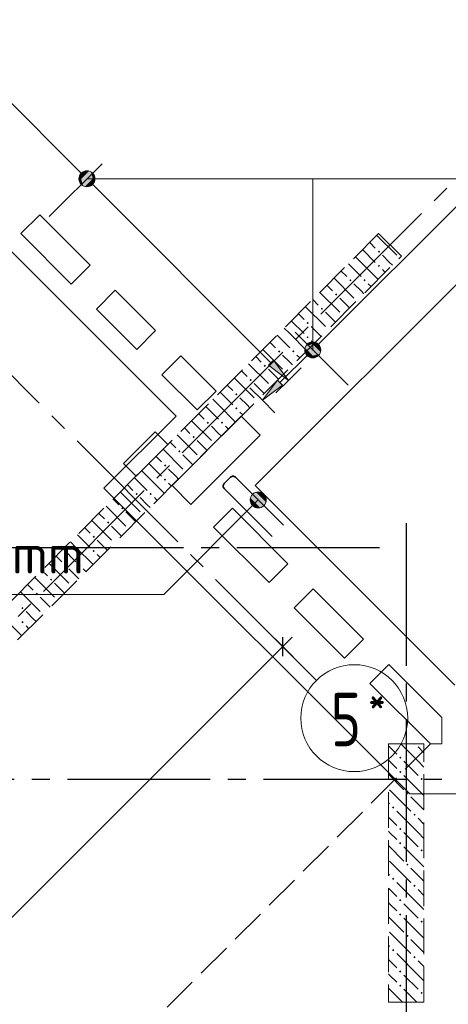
# Model space of a CAD drawing. Header units: millimetres. Extents: x 0 to 43617, y 0 to 59400.
# Tile 17 of 30: x 27505 to 29911, y 23269 to 28795. Entities that reach past the tile are written whole.
import ezdxf

# ---------------------------------------------------------------- set-up
doc = ezdxf.new("R2010")
doc.units = ezdxf.units.MM
doc.linetypes.add('______2', pattern=[270, 200, -70])
doc.linetypes.add('______5', pattern=[1100, 800, -100, 100, -100])
for name, color, linetype, lineweight in [('Standard', 7, 'Continuous', 25), ('ЖБ Пилон', 180, 'Continuous', 25), ('Обрамление П-обр. равн.', 7, 'Continuous', 25), ('Оси', 40, '______5', 18), ('Позиционная метка линия выноска', 7, 'Continuous', 13), ('Позиционная метка номер позиции', 7, 'Continuous', 13), ('Примечания', 7, 'Continuous', 25)]:
    doc.layers.add(name, color=color, linetype=linetype, lineweight=lineweight)
doc.layers.add('ЖБ Перекрытие верхний уровень', color=7, linetype='Continuous', lineweight=25, true_color=0xe0e0ff)
doc.layers.add('ЖБ Стена верхний уровень', color=7, linetype='Continuous', lineweight=25, true_color=0x006e00)
doc.styles.add('ISOCPEUR', font='txt')

msp = doc.modelspace()

# ---------------------------------------------------------------- hatches: boundary and pattern name
at = {"layer": 'ЖБ Пилон', "linetype": 'Continuous', "lineweight": 18, "transparency": 33554687}
for points in [[(29724.3, 24730), (29721, 24726.6), (29717.6, 24730)], [(29634.5, 24653.1), (29640.9, 24659.6), (29647.4, 24653.1), (29640.9, 24646.6)], [(29634.5, 24573.1), (29640.9, 24579.6), (29647.4, 24573.1), (29640.9, 24566.6)], [(29754.4, 24533.1), (29760.9, 24539.6), (29767.4, 24533.1), (29760.9, 24526.6)], [(29674.5, 24453.1), (29681, 24459.6), (29687.5, 24453.1), (29681, 24446.6)], [(29594.5, 24373.1), (29601, 24379.6), (29607.5, 24373.1), (29601, 24366.6)], [(29714.5, 24333.1), (29721, 24339.6), (29727.4, 24333.1), (29721, 24326.6)], [(29634.5, 24253.1), (29640.9, 24259.6), (29647.4, 24253.1), (29640.9, 24246.6)], [(29634.5, 24173.1), (29640.9, 24179.6), (29647.4, 24173.1), (29640.9, 24166.6)], [(29754.4, 24133.1), (29760.9, 24139.6), (29767.4, 24133.1), (29760.9, 24126.6)], [(29674.5, 24053.1), (29681, 24059.6), (29687.5, 24053.1), (29681, 24046.6)], [(29594.5, 23973.1), (29601, 23979.6), (29607.5, 23973.1), (29601, 23966.6)], [(29714.5, 23933.1), (29721, 23939.6), (29727.4, 23933.1), (29721, 23926.6)], [(29634.5, 23853.1), (29640.9, 23859.6), (29647.4, 23853.1), (29640.9, 23846.6)], [(29634.5, 23773.1), (29640.9, 23779.6), (29647.4, 23773.1), (29640.9, 23766.6)], [(29754.4, 23733.1), (29760.9, 23739.6), (29767.4, 23733.1), (29760.9, 23726.6)], [(29674.5, 23653.1), (29681, 23659.6), (29687.5, 23653.1), (29681, 23646.6)], [(29594.5, 23573.1), (29601, 23579.6), (29607.5, 23573.1), (29601, 23566.6)], [(29714.5, 23533.1), (29721, 23539.6), (29727.4, 23533.1), (29721, 23526.6)], [(29634.5, 23453.1), (29640.9, 23459.6), (29647.4, 23453.1), (29640.9, 23446.6)], [(29634.5, 23373.1), (29640.9, 23379.6), (29647.4, 23373.1), (29640.9, 23366.6)], [(29754.4, 23333.1), (29760.9, 23339.6), (29767.4, 23333.1), (29760.9, 23326.6)]]:
    msp.add_hatch(color=7, dxfattribs=at).paths.add_polyline_path(points, flags=16)
at = {"layer": 'ЖБ Стена верхний уровень', "linetype": 'Continuous', "lineweight": 18, "transparency": 33554687}
for points in [[(29514.5, 27493.1), (29521, 27499.6), (29527.4, 27493.1), (29521, 27486.6)], [(29514.5, 27413.1), (29521, 27419.6), (29527.4, 27413.1), (29521, 27406.6)], [(29354.4, 27333.1), (29360.9, 27339.6), (29367.4, 27333.1), (29360.9, 27326.6)], [(29434.5, 27333.1), (29440.9, 27339.6), (29447.4, 27333.1), (29440.9, 27326.6)], [(29274.5, 27253.1), (29281, 27259.6), (29287.5, 27253.1), (29281, 27246.6)], [(29194.5, 27173.1), (29201, 27179.6), (29207.5, 27173.1), (29201, 27166.6)], [(29114.5, 27093.1), (29121, 27099.6), (29127.4, 27093.1), (29121, 27086.6)], [(29114.5, 27013.1), (29121, 27019.6), (29127.4, 27013.1), (29121, 27006.6)], [(28954.4, 26933.1), (28960.9, 26939.6), (28967.4, 26933.1), (28960.9, 26926.6)], [(29034.5, 26933.1), (29040.9, 26939.6), (29047.4, 26933.1), (29040.9, 26926.6)], [(28874.5, 26853.1), (28881, 26859.6), (28887.5, 26853.1), (28881, 26846.6)], [(28794.5, 26773.1), (28801, 26779.6), (28807.5, 26773.1), (28801, 26766.6)], [(28714.5, 26693.1), (28721, 26699.6), (28727.4, 26693.1), (28721, 26686.6)], [(28714.5, 26613.1), (28721, 26619.6), (28727.4, 26613.1), (28721, 26606.6)], [(28554.4, 26533.1), (28560.9, 26539.6), (28567.4, 26533.1), (28560.9, 26526.6)], [(28634.5, 26533.1), (28639, 26537.7), (28645.5, 26531.2), (28640.9, 26526.6)], [(28639, 26537.7), (28640.9, 26539.6), (28647.4, 26533.1), (28645.5, 26531.2)], [(28474.5, 26453.1), (28481, 26459.6), (28487.5, 26453.1), (28481, 26446.6)], [(28394.5, 26373.1), (28401, 26379.6), (28407.5, 26373.1), (28401, 26366.6)], [(28314.5, 26293.1), (28321, 26299.6), (28327.4, 26293.1), (28321, 26286.6)], [(28314.5, 26213.1), (28321, 26219.6), (28327.4, 26213.1), (28321, 26206.6)], [(28154.4, 26133.1), (28160.9, 26139.6), (28167.4, 26133.1), (28160.9, 26126.6)], [(28234.5, 26133.1), (28240.9, 26139.6), (28247.4, 26133.1), (28240.9, 26126.6)], [(28074.5, 26053.1), (28081, 26059.6), (28087.5, 26053.1), (28081, 26046.6)], [(27994.5, 25973.1), (28001, 25979.6), (28007.5, 25973.1), (28001, 25966.6)], [(27914.5, 25893.1), (27921, 25899.6), (27927.4, 25893.1), (27921, 25886.6)], [(27914.5, 25813.1), (27921, 25819.6), (27927.4, 25813.1), (27921, 25806.6)], [(27754.4, 25733.1), (27760.9, 25739.6), (27767.4, 25733.1), (27760.9, 25726.6)], [(27834.5, 25733.1), (27840.9, 25739.6), (27847.4, 25733.1), (27840.9, 25726.6)], [(27674.5, 25653.1), (27681, 25659.6), (27687.5, 25653.1), (27681, 25646.6)], [(27594.5, 25573.1), (27601, 25579.6), (27607.5, 25573.1), (27601, 25566.6)], [(27514.5, 25493.1), (27521, 25499.6), (27527.4, 25493.1), (27521, 25486.6)], [(27514.5, 25413.1), (27521, 25419.6), (27527.4, 25413.1), (27521, 25406.6)]]:
    msp.add_hatch(color=7, dxfattribs=at).paths.add_polyline_path(points, flags=16)
at = {"layer": 'Обрамление П-обр. равн.', "linetype": 'Continuous', "lineweight": 13, "transparency": 33554687}
for points in [[(27839.5, 27913.6), (27871.3, 27945.4), (27850.9, 27934)], [(27871.3, 27945.4), (27839.5, 27913.6), (27839.5, 27890.7)], [(27871.3, 27945.4), (27839.5, 27890.7), (27894.2, 27945.4)], [(27894.2, 27945.4), (27839.5, 27890.7), (27850.9, 27870.3)], [(27894.2, 27945.4), (27850.9, 27870.3), (27914.6, 27934)], [(27914.6, 27934), (27850.9, 27870.3), (27871.3, 27858.9)], [(27914.6, 27934), (27871.3, 27858.9), (27926, 27913.6)], [(27926, 27913.6), (27871.3, 27858.9), (27894.2, 27858.9)], [(27926, 27913.6), (27894.2, 27858.9), (27926, 27890.7)], [(27926, 27890.7), (27894.2, 27858.9), (27914.6, 27870.3)], [(29106.5, 26953.3), (29181.6, 26910), (29118, 26973.7)], [(29118, 26973.7), (29193.1, 26930.4), (29138.3, 26985.1)], [(29118, 26973.7), (29181.6, 26910), (29193.1, 26930.4)], [(29138.3, 26985.1), (29193.1, 26930.4), (29193.1, 26953.3)], [(29138.3, 26985.1), (29193.1, 26953.3), (29161.2, 26985.1)], [(29161.2, 26985.1), (29193.1, 26953.3), (29181.6, 26973.7)], [(29106.5, 26930.4), (29161.2, 26898.6), (29106.5, 26953.3)], [(29106.5, 26953.3), (29161.2, 26898.6), (29181.6, 26910)], [(29138.3, 26898.6), (29106.5, 26930.4), (29118, 26910)], [(29106.5, 26930.4), (29138.3, 26898.6), (29161.2, 26898.6)], [(28901, 26855.6), (29014.1, 26770.8), (28929.2, 26883.9)]]:
    msp.add_hatch(color=7, dxfattribs=at).paths.add_polyline_path(points)
msp.add_hatch(color=7, dxfattribs=at).paths.add_polyline_path([(28980.1, 26743.8), (28867, 26659), (28951.8, 26772.1)], flags=16)
at = {"layer": 'Позиционная метка номер позиции', "linetype": 'Continuous', "lineweight": 13, "transparency": 33554687}
for points in [[(27844, 27879.7), (27844, 27924.7), (27837.7, 27902.2)], [(27844, 27924.7), (27860.2, 27863.5), (27860.2, 27940.9)], [(27844, 27924.7), (27844, 27879.7), (27860.2, 27863.5)], [(27860.2, 27940.9), (27882.7, 27857.2), (27882.7, 27947.2)], [(27860.2, 27940.9), (27860.2, 27863.5), (27882.7, 27857.2)], [(27882.7, 27947.2), (27882.7, 27857.2), (27905.2, 27863.5)], [(27882.7, 27947.2), (27905.2, 27863.5), (27905.2, 27940.9)], [(27905.2, 27940.9), (27905.2, 27863.5), (27921.4, 27879.7)], [(27905.2, 27940.9), (27921.4, 27879.7), (27921.4, 27924.7)], [(27921.4, 27924.7), (27921.4, 27879.7), (27927.7, 27902.2)], [(29111.1, 26964.3), (29188.5, 26964.3), (29172.3, 26980.5)], [(29111.1, 26964.3), (29172.3, 26980.5), (29127.3, 26980.5)], [(29127.3, 26980.5), (29172.3, 26980.5), (29149.8, 26986.8)], [(29104.8, 26941.8), (29194.8, 26941.8), (29188.5, 26964.3)], [(29104.8, 26941.8), (29188.5, 26964.3), (29111.1, 26964.3)], [(29111.1, 26919.3), (29194.8, 26941.8), (29104.8, 26941.8)], [(29111.1, 26919.3), (29188.5, 26919.3), (29194.8, 26941.8)], [(29127.3, 26903.1), (29188.5, 26919.3), (29111.1, 26919.3)], [(29127.3, 26903.1), (29172.3, 26903.1), (29188.5, 26919.3)], [(29172.3, 26903.1), (29127.3, 26903.1), (29149.8, 26896.8)], [(28887, 26088.3), (28832.2, 26143), (28811.9, 26131.6)], [(28887, 26111.2), (28855.1, 26143), (28832.2, 26143)], [(28887, 26111.2), (28832.2, 26143), (28887, 26088.3)], [(28855.1, 26143), (28887, 26111.2), (28875.5, 26131.6)], [(28875.5, 26067.9), (28811.9, 26131.6), (28800.4, 26111.2)], [(28875.5, 26067.9), (28800.4, 26111.2), (28855.1, 26056.5)], [(28855.1, 26056.5), (28800.4, 26111.2), (28800.4, 26088.3)], [(28855.1, 26056.5), (28800.4, 26088.3), (28832.2, 26056.5)], [(28832.2, 26056.5), (28800.4, 26088.3), (28811.9, 26067.9)], [(28887, 26088.3), (28811.9, 26131.6), (28875.5, 26067.9)]]:
    msp.add_hatch(color=7, dxfattribs=at).paths.add_polyline_path(points)

# ---------------------------------------------------------------- linework, layer by layer
at = {"layer": 'Standard', "color": 251, "linetype": 'Continuous', "lineweight": -3, "true_color": 0x656565, "transparency": 33554687}
for q in [(28892.8, 25364.7), (29069.6, 25187.9), (29099.7, 25157.8)]:
    msp.add_line((28981.2, 25276.3), q, dxfattribs=at)
at = {"layer": 'Standard', "color": 7, "linetype": 'Continuous', "lineweight": 25, "transparency": 33554687}
msp.add_line((28981.2, 25223.3), (28981.2, 25329.4), dxfattribs=at)
at = {"layer": 'Standard', "color": 7, "linetype": 'Continuous', "lineweight": 13, "transparency": 33554687}
for p, q in [((28981.2, 25276.3), (29034.2, 25329.4)), ((23281.9, 19577), (28981.2, 25276.3))]:
    msp.add_line(p, q, dxfattribs=at)
at = {"layer": 'ЖБ Перекрытие верхний уровень', "color": 7, "linetype": 'Continuous', "lineweight": 18, "transparency": 33554687}
for p, q in [((28826.7, 26180.3), (31636.6, 28990.2)), ((27511.5, 27594.5), (27617.6, 27700.6)), ((27617.6, 27700.6), (27900.4, 27417.8)), ((27794.3, 27311.7), (27511.5, 27594.5)), ((27900.4, 27417.8), (27794.3, 27311.7)), ((27935.8, 27170.3), (28041.8, 27276.3)), ((28041.8, 27276.3), (28268.1, 27050.1)), ((28162, 26944), (27935.8, 27170.3)), ((28268.1, 27050.1), (28162, 26944)), ((28303.5, 26802.6), (28409.5, 26908.6)), ((28409.5, 26908.6), (28607.5, 26710.7)), ((28501.5, 26604.6), (28303.5, 26802.6)), ((28607.5, 26710.7), (28501.5, 26604.6)), ((28360, 26180.3), (28748.9, 26569.2)), ((28748.9, 26569.2), (28855, 26463.2)), ((28264.9, 26481.2), (28088.2, 26304.4)), ((28335.7, 26410.5), (28264.9, 26481.2)), ((28855, 26463.2), (28466.1, 26074.3)), ((28158.9, 26233.7), (28335.7, 26410.5)), ((28088.2, 26304.4), (28158.9, 26233.7)), ((28466.1, 26074.3), (28360, 26180.3)), ((29947.1, 25060), (28826.7, 26180.3)), ((28593.4, 25947), (28699.4, 26053.1)), ((28699.4, 26053.1), (29010.6, 25741.9)), ((28904.5, 25635.9), (28593.4, 25947)), ((29010.6, 25741.9), (28904.5, 25635.9)), ((29045.9, 25494.4), (29152, 25600.5)), ((29152, 25600.5), (29434.8, 25317.7)), ((29328.8, 25211.6), (29045.9, 25494.4)), ((29434.8, 25317.7), (29328.8, 25211.6)), ((29470.2, 25070.2), (29576.3, 25176.2)), ((29576.3, 25176.2), (29872.5, 24880)), ((29810.4, 24730), (29470.2, 25070.2)), ((29872.5, 24880), (29874, 24880)), ((29874, 24880), (29874, 24730)), ((29874, 24730), (29810.4, 24730))]:
    msp.add_line(p, q, dxfattribs=at)
at = {"layer": 'ЖБ Пилон', "color": 253, "linetype": '______2', "lineweight": 13, "true_color": 0xa0a0a0, "transparency": 33554687}
for p, q in [((29574, 24730), (29574, 23280)), ((29774, 24730), (29574, 24730)), ((29774, 23280), (29774, 24730)), ((29574, 23280), (29774, 23280))]:
    msp.add_line(p, q, dxfattribs=at)
at = {"layer": 'ЖБ Пилон', "color": 9, "linetype": 'Continuous', "lineweight": 18, "true_color": 0xc7c7c7, "transparency": 33554687}
for p, q in [((29574, 24720.1), (29621, 24673.1)), ((29740.9, 24633.1), (29644.1, 24730)), ((29740.9, 24713.1), (29774, 24680.1)), ((29581, 24633.1), (29574, 24640.1)), ((29621, 24593.1), (29581, 24633.1)), ((29660.9, 24633.1), (29740.9, 24553.1)), ((29740.9, 24633.1), (29774, 24600.1)), ((29574, 24560.1), (29660.9, 24473.1)), ((29660.9, 24553.1), (29774, 24440.1)), ((29581, 24473.1), (29701, 24353.1)), ((29774, 24360.1), (29701, 24433.1)), ((29574, 24400.1), (29581, 24393.1)), ((29574, 24320.1), (29621, 24273.1)), ((29740.9, 24233.1), (29621, 24353.1)), ((29740.9, 24313.1), (29774, 24280.1)), ((29581, 24233.1), (29574, 24240.1)), ((29621, 24193.1), (29581, 24233.1)), ((29660.9, 24233.1), (29740.9, 24153.1)), ((29740.9, 24233.1), (29774, 24200.1)), ((29574, 24160.1), (29660.9, 24073.1)), ((29660.9, 24153.1), (29774, 24040.1)), ((29581, 24073.1), (29701, 23953.1)), ((29574, 24000.1), (29581, 23993.1)), ((29774, 23960.1), (29701, 24033.1)), ((29740.9, 23833.1), (29621, 23953.1)), ((29574, 23920.1), (29621, 23873.1)), ((29740.9, 23913.1), (29774, 23880.1)), ((29581, 23833.1), (29574, 23840.1)), ((29621, 23793.1), (29581, 23833.1)), ((29660.9, 23833.1), (29740.9, 23753.1)), ((29740.9, 23833.1), (29774, 23800.1)), ((29574, 23760.1), (29660.9, 23673.1)), ((29660.9, 23753.1), (29774, 23640.1)), ((29581, 23673.1), (29701, 23553.1)), ((29574, 23600.1), (29581, 23593.1)), ((29774, 23560.1), (29701, 23633.1)), ((29740.9, 23433.1), (29621, 23553.1)), ((29574, 23520.1), (29621, 23473.1)), ((29740.9, 23513.1), (29774, 23480.1)), ((29581, 23433.1), (29574, 23440.1)), ((29621, 23393.1), (29581, 23433.1)), ((29660.9, 23433.1), (29740.9, 23353.1)), ((29740.9, 23433.1), (29774, 23400.1)), ((29574, 23360.1), (29654.1, 23280)), ((29660.9, 23353.1), (29734.1, 23280))]:
    msp.add_line(p, q, dxfattribs=at)
at = {"layer": 'ЖБ Стена верхний уровень', "color": 251, "linetype": '______2', "lineweight": 13, "true_color": 0x656565, "transparency": 33554687}
for p, q in [((29519.7, 27594.5), (28550.9, 26625.8)), ((29647, 27467.3), (29519.7, 27594.5)), ((28678.2, 26498.5), (29647, 27467.3)), ((28550.9, 26625.8), (26602.9, 24677.7)), ((26730.1, 24550.5), (28678.2, 26498.5))]:
    msp.add_line(p, q, dxfattribs=at)
at = {"layer": 'ЖБ Стена верхний уровень', "color": 9, "linetype": 'Continuous', "lineweight": 18, "true_color": 0xc7c7c7, "transparency": 33554687}
for p, q in [((29509.6, 27584.5), (29621, 27473.1)), ((29469.6, 27544.5), (29501, 27513.1)), ((29429.6, 27504.5), (29501, 27433.1)), ((29581, 27433.1), (29540.9, 27473.1)), ((29349.6, 27424.5), (29421, 27353.1)), ((29389.6, 27464.5), (29421, 27433.1)), ((29421, 27433.1), (29516.9, 27337.2)), ((29596.9, 27417.2), (29581, 27433.1)), ((29309.6, 27384.5), (29340.9, 27353.1)), ((29540.9, 27393.1), (29556.9, 27377.2)), ((29229.6, 27304.5), (29260.9, 27273.1)), ((29269.6, 27344.5), (29381, 27233.1)), ((29421, 27273.1), (29381, 27313.1)), ((29460.9, 27313.1), (29476.9, 27297.2)), ((29189.6, 27264.5), (29301, 27153.1)), ((29436.9, 27257.2), (29421, 27273.1)), ((29149.6, 27224.5), (29181, 27193.1)), ((29356.9, 27177.2), (29301, 27233.1)), ((29069.6, 27144.5), (29101, 27113.1)), ((29109.6, 27184.5), (29221, 27073.1)), ((29276.9, 27097.2), (29221, 27153.1)), ((29029.6, 27104.5), (29101, 27033.1)), ((28989.6, 27064.5), (29021, 27033.1)), ((29021, 27033.1), (29116.9, 26937.2)), ((29181, 27033.1), (29140.9, 27073.1)), ((29196.9, 27017.2), (29181, 27033.1)), ((28909.6, 26984.5), (28940.9, 26953.1)), ((28949.6, 27024.5), (29021, 26953.1)), ((29140.9, 26993.1), (29156.9, 26977.2)), ((28869.6, 26944.5), (28981, 26833.1)), ((28789.6, 26864.5), (28901, 26753.1)), ((28829.6, 26904.5), (28860.9, 26873.1)), ((29021, 26873.1), (28981, 26913.1)), ((29036.9, 26857.2), (29021, 26873.1)), ((29060.9, 26913.1), (29076.9, 26897.2)), ((28749.6, 26824.5), (28781, 26793.1)), ((28956.9, 26777.2), (28901, 26833.1)), ((28709.6, 26784.5), (28821, 26673.1)), ((28876.9, 26697.2), (28821, 26753.1)), ((28629.6, 26704.5), (28701, 26633.1)), ((28669.6, 26744.5), (28701, 26713.1)), ((28589.6, 26664.5), (28621, 26633.1)), ((28781, 26633.1), (28740.9, 26673.1)), ((28621, 26633.1), (28716.9, 26537.2)), ((28740.9, 26593.1), (28756.9, 26577.2)), ((28796.9, 26617.2), (28781, 26633.1)), ((28621, 26473.1), (28581, 26513.1)), ((28636.9, 26457.2), (28621, 26473.1)), ((28660.9, 26513.1), (28676.9, 26497.2)), ((28556.9, 26377.2), (28501, 26433.1)), ((28476.9, 26297.2), (28421, 26353.1)), ((28381, 26233.1), (28340.9, 26273.1)), ((28221, 26233.1), (28316.9, 26137.2)), ((28396.9, 26217.2), (28381, 26233.1)), ((28340.9, 26193.1), (28356.9, 26177.2)), ((28221, 26073.1), (28181, 26113.1)), ((28260.9, 26113.1), (28276.9, 26097.2)), ((28156.9, 25977.2), (28101, 26033.1)), ((28236.9, 26057.2), (28221, 26073.1)), ((28076.9, 25897.2), (28021, 25953.1)), ((27981, 25833.1), (27940.9, 25873.1)), ((27821, 25833.1), (27916.9, 25737.2)), ((27996.9, 25817.2), (27981, 25833.1)), ((27940.9, 25793.1), (27956.9, 25777.2)), ((27821, 25673.1), (27781, 25713.1)), ((27860.9, 25713.1), (27876.9, 25697.2)), ((27836.9, 25657.2), (27821, 25673.1)), ((27756.9, 25577.2), (27701, 25633.1)), ((27676.9, 25497.2), (27621, 25553.1)), ((27421, 25433.1), (27516.9, 25337.2)), ((27581, 25433.1), (27540.9, 25473.1)), ((27596.9, 25417.2), (27581, 25433.1)), ((27540.9, 25393.1), (27556.9, 25377.2))]:
    msp.add_line(p, q, dxfattribs=at)
for points in [[(28509.6, 26584.5), (28509.6, 26584.5), (28540.9, 26553.1)], [(28549.6, 26624.5), (28549.6, 26624.5), (28621, 26553.1)], [(28469.6, 26544.5), (28469.6, 26544.5), (28581, 26433.1)], [(28429.6, 26504.5), (28429.6, 26504.5), (28460.9, 26473.1)], [(28349.6, 26424.5), (28349.6, 26424.5), (28381, 26393.1)], [(28389.6, 26464.5), (28389.6, 26464.5), (28501, 26353.1)], [(28309.6, 26384.5), (28309.6, 26384.5), (28421, 26273.1)], [(28269.6, 26344.5), (28269.6, 26344.5), (28301, 26313.1)], [(28189.6, 26264.5), (28189.6, 26264.5), (28221, 26233.1)], [(28229.6, 26304.5), (28229.6, 26304.5), (28301, 26233.1)], [(28149.6, 26224.5), (28149.6, 26224.5), (28221, 26153.1)], [(28069.6, 26144.5), (28069.6, 26144.5), (28181, 26033.1)], [(28109.6, 26184.5), (28109.6, 26184.5), (28140.9, 26153.1)], [(28029.6, 26104.5), (28029.6, 26104.5), (28060.9, 26073.1)], [(27989.6, 26064.5), (27989.6, 26064.5), (28101, 25953.1)], [(27909.6, 25984.5), (27909.6, 25984.5), (28021, 25873.1)], [(27949.6, 26024.5), (27949.6, 26024.5), (27981, 25993.1)], [(27869.6, 25944.5), (27869.6, 25944.5), (27901, 25913.1)], [(27789.6, 25864.5), (27789.6, 25864.5), (27821, 25833.1)], [(27829.6, 25904.5), (27829.6, 25904.5), (27901, 25833.1)], [(27749.6, 25824.5), (27749.6, 25824.5), (27821, 25753.1)], [(27709.6, 25784.5), (27709.6, 25784.5), (27740.9, 25753.1)], [(27629.6, 25704.5), (27629.6, 25704.5), (27660.9, 25673.1)], [(27669.6, 25744.5), (27669.6, 25744.5), (27781, 25633.1)], [(27589.6, 25664.5), (27589.6, 25664.5), (27701, 25553.1)], [(27549.6, 25624.5), (27549.6, 25624.5), (27581, 25593.1)], [(27509.6, 25584.5), (27509.6, 25584.5), (27621, 25473.1)]]:
    msp.add_lwpolyline(points, dxfattribs=at)
at = {"layer": 'Обрамление П-обр. равн.', "color": 251, "linetype": 'Continuous', "lineweight": 13, "true_color": 0x494949, "transparency": 33554687}
for p, q in [((24021.9, 31763), (27861.5, 27923.4)), ((29171, 26963), (31172.1, 28964.2)), ((27914.6, 27934), (27914.6, 27934)), ((27850.9, 27870.3), (27850.9, 27870.3)), ((27903.9, 27880.9), (28915.1, 26869.8)), ((29118, 26973.7), (29118, 26973.7)), ((28965.9, 26758), (29128.6, 26920.6)), ((28929.2, 26883.9), (28901, 26855.6)), ((29014.1, 26770.8), (28929.2, 26883.9)), ((29181.6, 26910), (29181.6, 26910)), ((28901, 26855.6), (29014.1, 26770.8)), ((29014.1, 26770.8), (29084.8, 26841.5)), ((28867, 26659), (28951.8, 26772.1)), ((29014.1, 26770.8), (28943.4, 26700.1)), ((28951.8, 26772.1), (28980.1, 26743.8)), ((29014.1, 26770.8), (29014.1, 26770.8)), ((28867, 26659), (28796.2, 26729.7)), ((28980.1, 26743.8), (28867, 26659)), ((28867, 26659), (28937.7, 26588.3)), ((28867, 26659), (28867, 26659))]:
    msp.add_line(p, q, dxfattribs=at)
at = {"layer": 'Обрамление П-обр. равн.', "color": 7, "linetype": 'Continuous', "lineweight": 25, "transparency": 33554687}
for p, q in [((27670.6, 27690), (27967.6, 27987)), ((29347.8, 26743.8), (29050.8, 27040.8))]:
    msp.add_line(p, q, dxfattribs=at)
at = {"layer": 'Обрамление П-обр. равн.', "color": 7, "linetype": 'Continuous', "lineweight": 35, "transparency": 33554687}
msp.add_lwpolyline([(28985.1, 25958.3), (28715.8, 26227.6), (28712.9, 26229.8), (28709.5, 26231.5), (28705.8, 26232.6), (28702.3, 26232.9), (28698.7, 26232.6), (28695, 26231.5), (28691.6, 26229.8), (28688.7, 26227.6), (28652.2, 26191.1), (28650, 26188.2), (28648.3, 26184.8), (28647.2, 26181.1), (28646.9, 26177.5), (28647.2, 26174), (28648.3, 26170.3), (28650, 26166.8), (28652.2, 26164), (28921.5, 25894.7)], dxfattribs=at)
at = {"layer": 'Обрамление П-обр. равн.', "color": 251, "linetype": 'Continuous', "lineweight": 13, "true_color": 0x494949, "transparency": 33554687}
for centre in [(27882.7, 27902.2), (29149.8, 26941.8)]:
    msp.add_circle(centre, 45, dxfattribs=at)
at = {"layer": 'Оси', "color": 8, "linetype": '______5', "lineweight": -3, "transparency": 33554687}
for p, q in [((29170.5, 25087.1), (21090.3, 33167.2)), ((14415.9, 12363.5), (33072.2, 31019.8)), ((29674, 25968.7), (29674, 7100)), ((29524, 25830), (4600, 25830)), ((34074, 24530), (4600, 24530)), ((34074, 24530), (4600, 24530))]:
    msp.add_line(p, q, dxfattribs=at)
at = {"layer": 'Оси', "color": 7, "linetype": 'Continuous', "lineweight": 13, "transparency": 33554687}
msp.add_circle((29382.6, 24874.9), 300, dxfattribs=at)
at = {"layer": 'Позиционная метка линия выноска', "color": 251, "linetype": 'Continuous', "lineweight": 13, "true_color": 0x494949, "transparency": 33554687}
msp.add_lwpolyline([(32794, 11680), (32794, 24450), (29694.4, 24450), (27978.2, 26166.2), (28382.7, 26570.8), (23722.9, 31230.6), (23724.4, 31232.1), (23722.9, 31230.6), (23318.4, 30826), (21826, 32318.4)], dxfattribs=at)
at = {"layer": 'Позиционная метка номер позиции', "color": 7, "linetype": 'Continuous', "lineweight": 13, "transparency": 33554687}
for p, q in [((27882.7, 27947.2), (27882.7, 27947.2)), ((27837.7, 27902.2), (27837.7, 27902.2)), ((27882.7, 27902.2), (32845, 27902.2)), ((27882.7, 27857.2), (27882.7, 27857.2)), ((27927.7, 27902.2), (27927.7, 27902.2)), ((29149.8, 26986.8), (29149.8, 26986.8)), ((29104.8, 26941.8), (29104.8, 26941.8)), ((29194.8, 26941.8), (29194.8, 26941.8)), ((29149.8, 26896.8), (29149.8, 26896.8)), ((28811.9, 26131.6), (28811.9, 26131.6)), ((28875.5, 26131.6), (28875.5, 26131.6)), ((28811.9, 26067.9), (28811.9, 26067.9)), ((28875.5, 26067.9), (28875.5, 26067.9))]:
    msp.add_line(p, q, dxfattribs=at)
for points in [[(29149.8, 26941.8), (29149.8, 27902.2), (32845, 27902.2)], [(28843.7, 26099.7), (28313.4, 25569.4), (25813.4, 25569.4)]]:
    msp.add_lwpolyline(points, dxfattribs=at)
for centre in [(27882.7, 27902.2), (29149.8, 26941.8), (28843.7, 26099.7)]:
    msp.add_circle(centre, 45, dxfattribs=at)
at = {"layer": 'Примечания', "color": 7, "linetype": '______2', "lineweight": 13, "transparency": 33554687}
msp.add_line((29810.4, 24730), (18209.5, 13129.2), dxfattribs=at)

# ---------------------------------------------------------------- texts
at = {"layer": 'Обрамление П-обр. равн.', "color": 7, "linetype": 'Continuous', "lineweight": 13, "transparency": 33554687, "insert": (26213.4, 25686.7), "char_height": 220, "width": 1888.528, "attachment_point": 7, "style": 'ISOCPEUR'}
msp.add_mtext('\\W0.98;ø8 L=880mm ', dxfattribs=at)
at = {"layer": 'Оси', "color": 7, "linetype": 'Continuous', "lineweight": 25, "transparency": 33554687, "attachment_point": 7, "style": 'ISOCPEUR'}
for s, insert, char_height, width in [('\\W0.80;*', (29461.1, 24892.4), 180, 215.9), ('\\W0.78;5', (29251.1, 24717.4), 300, 326.407)]:
    msp.add_mtext(s, dxfattribs=dict(at, insert=insert, char_height=char_height, width=width))

doc.saveas('drawing.dxf')
